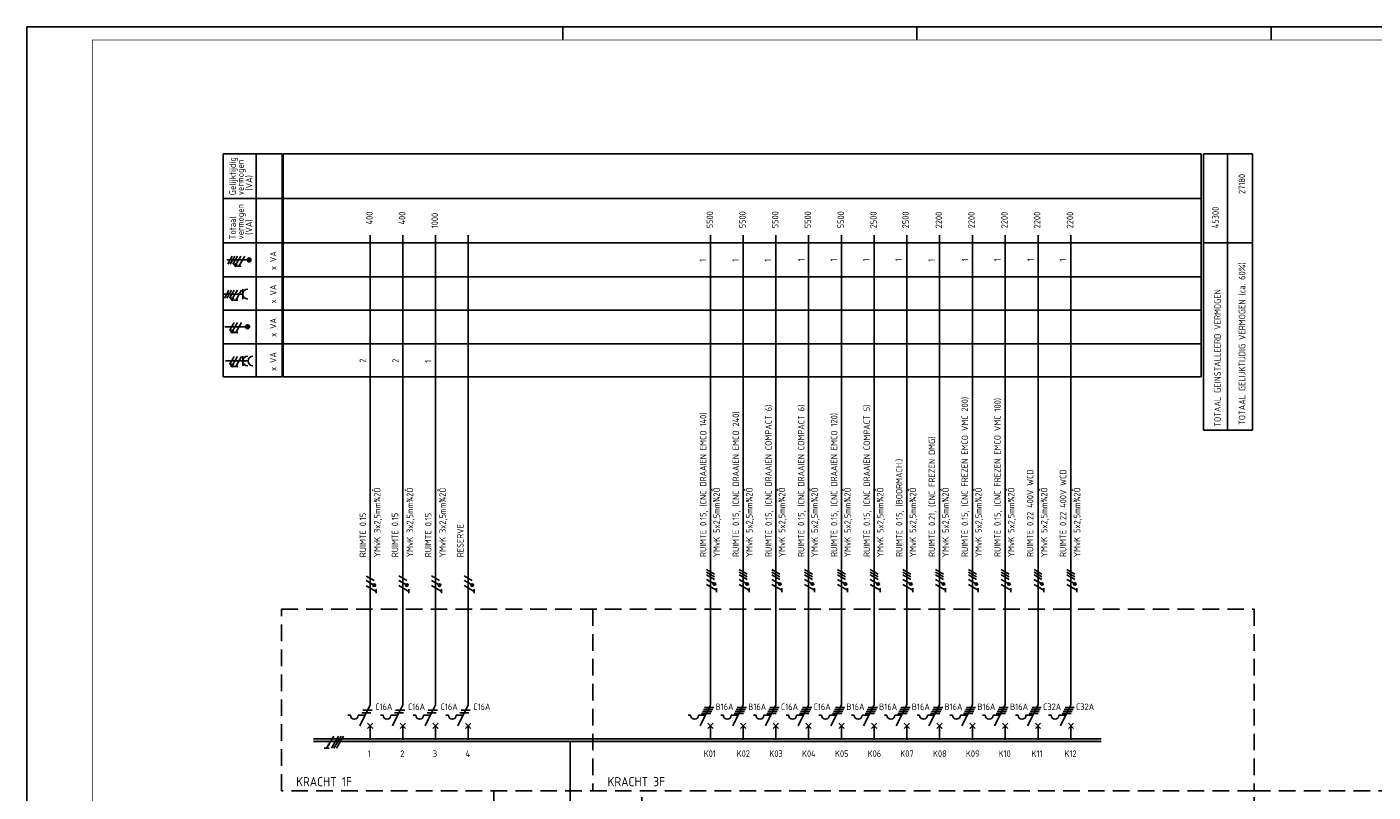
# Model space of a CAD drawing. Header units: millimetres. Extents: x 0 to 841, y 0 to 594.
# Tile 4 of 6: x 0 to 515, y 301 to 594. Entities that reach past the tile are written whole.
import ezdxf
from ezdxf.enums import TextEntityAlignment as Align

# ---------------------------------------------------------------- set-up
doc = ezdxf.new("R2010")
doc.units = ezdxf.units.MM
doc.linetypes.add('HIDDEN', pattern=[9.525, 6.35, -3.175])
doc.layers.get('0').update_dxf_attribs({"linetype": 'CONTINUOUS'})
for name, color, linetype in [('1', 7, 'CONTINUOUS'), ('40', 1, 'CONTINUOUS'), ('70', 1, 'CONTINUOUS'), ('71', 2, 'CONTINUOUS'), ('73', 4, 'CONTINUOUS'), ('EL$2B---_KADER', 4, 'CONTINUOUS'), ('LIJN018', 210, 'CONTINUOUS'), ('LIJN025', 10, 'CONTINUOUS'), ('LIJN035', 50, 'CONTINUOUS'), ('LIJN050', 90, 'CONTINUOUS'), ('TEKST25', 10, 'CONTINUOUS'), ('TEKST35', 50, 'CONTINUOUS'), ('TEKST50', 90, 'CONTINUOUS')]:
    doc.layers.add(name, color=color, linetype=linetype)
doc.styles.add('5_0', font='iso.shx')
doc.styles.add('ISO', font='ISO.SHX')
doc.styles.add('NEN', font='iso.shx')
doc.styles.add('ROMAND', font='romand')

# ---------------------------------------------------------------- blocks, each defined once
blk = doc.blocks.new('A1')
at = {"layer": 'LIJN025'}
for p, q in [((205, 589), (205, 594)), ((340.5, 589), (340.5, 594)), ((476, 589), (476, 594))]:
    blk.add_line(p, q, dxfattribs=at)
blk.add_lwpolyline([(0, 0), (0, 594), (841, 594), (841, 0)], close=True, dxfattribs=at)
at = {"layer": 'LIJN050', "const_width": 0.2}
blk.add_lwpolyline([(836, 5), (836, 589), (25, 589), (25, 5)], close=True, dxfattribs=at)
at = {"layer": 'TEKST25', "style": 'ROMAND', "width": 2.899115}
blk.add_attdef('STATUS', text='', height=2.5, dxfattribs=at).set_placement((795, 71.5), (834, 71.5), align=Align.FIT)
at = {"layer": 'TEKST25', "style": 'ISO'}
for tag, p in [('E', (796.25, 66)), ('NAAM-E', (807.75, 66)), ('DATUM-E', (826, 66)), ('D', (796.25, 61)), ('NAAM-D', (807.75, 61)), ('DATUM-D', (826, 61)), ('C', (796.25, 56)), ('NAAM-C', (807.75, 56)), ('DATUM-C', (826, 56)), ('B', (796.25, 51)), ('NAAM-B', (807.75, 51)), ('DATUM-B', (826, 51)), ('A', (796.25, 46)), ('NAAM-A', (807.75, 46)), ('DATUM-A', (826, 46))]:
    blk.add_attdef(tag, text='', height=2.5, dxfattribs=at).set_placement(p, align=Align.CENTER)
for tag, p in [('DATUM', (673.75, 36.25)), ('SCHAAL', (709, 36.25)), ('GETEKEND', (739.25, 36.25)), ('GECONTOL.', (774, 36.25)), ('FORMAAT', (804.25, 28.25))]:
    blk.add_attdef(tag, p, '', height=2.5, dxfattribs=at)
at = {"layer": 'TEKST35', "style": 'ISO'}
for tag, p in [('PROJECT', (675.5, 72.5)), ('PLAATS', (675.5, 63.5)), ('INSTALLATIE-REGEL1', (675.5, 52.5)), ('INSTALLATIE-REGEL2', (675.5, 43.5))]:
    blk.add_attdef(tag, p, '', height=4, dxfattribs=at)
blk.add_attdef('PROJ.NR.', text='', height=4, dxfattribs=at).set_placement((822, 23), align=Align.CENTER)
at = {"layer": 'TEKST50', "style": 'ISO'}
blk.add_attdef('FILE-NAAM', text='', height=5, dxfattribs=at).set_placement((814.5, 7.5), align=Align.CENTER)
blk = doc.blocks.new('TTOTVERM')
at = {"layer": '40', "style": 'NEN'}
for s, p in [('TOTAAL GELIJKTIJDIG VERMOGEN (ca. 60%)', (15.91, -76.18)), ('TOTAAL GEINSTALLEERD VERMOGEN', (6.52, -81.68))]:
    blk.add_text(s, height=2.5, rotation=90, dxfattribs=at).set_placement(p, align=Align.CENTER)

msp = doc.modelspace()

# ---------------------------------------------------------------- linework, layer by layer
at = {"color": 10}
for p, q in [((117.37, 322.87), (114.66, 318.18)), ((119.24, 322.87), (116.53, 318.18)), ((120.18, 322.87), (117.47, 318.18)), ((120.18, 322.87), (117.47, 318.18)), ((121.12, 322.87), (118.41, 318.18)), ((115.6, 318.18), (113.72, 318.18))]:
    msp.add_line(p, q, dxfattribs=at)
msp.add_line((120.18, 322.87), (117.47, 318.18))
at = {"color": 10, "const_width": 0.469}
msp.add_lwpolyline([(115.67, 319.47, 1), (115.27, 319.7, 1)], format="xyb", close=True, dxfattribs=at)
at = {"layer": '1', "color": 1}
for p, q in [((78.57, 506.37), (76.82, 503.34)), ((79.57, 506.37), (77.82, 503.34)), ((80.57, 506.37), (78.82, 503.34)), ((81.82, 506.37), (80.1, 503.38)), ((83.32, 506.37), (81.14, 502.58)), ((77.3, 493.37), (75.55, 490.34)), ((78.3, 493.37), (76.55, 490.34)), ((79.3, 493.37), (77.55, 490.34)), ((80.55, 493.37), (78.83, 490.38)), ((82.05, 493.37), (79.87, 489.58)), ((79.3, 480.97), (77.55, 477.94)), ((80.55, 480.97), (78.83, 477.98)), ((82.05, 480.97), (79.87, 477.18)), ((79.3, 467.97), (77.55, 464.94)), ((80.55, 467.97), (78.83, 464.98)), ((82.05, 467.97), (79.87, 464.18)), ((263.06, 384.75), (260.03, 386.5)), ((275.56, 384.75), (272.53, 386.5)), ((288.06, 384.75), (285.03, 386.5)), ((300.56, 384.75), (297.53, 386.5)), ((313.16, 384.75), (310.13, 386.5)), ((325.66, 384.75), (322.63, 386.5)), ((338.16, 384.75), (335.13, 386.5)), ((350.66, 384.75), (347.63, 386.5)), ((363.26, 384.75), (360.23, 386.5)), ((375.76, 384.75), (372.73, 386.5)), ((388.36, 384.75), (385.33, 386.5)), ((400.96, 384.75), (397.93, 386.5)), ((132.79, 380.58), (129.8, 382.3)), ((132.87, 382.3), (129.83, 384.05)), ((145.29, 380.62), (142.3, 382.35)), ((145.37, 382.35), (142.33, 384.1)), ((157.79, 380.62), (154.8, 382.35)), ((157.87, 382.35), (154.83, 384.1)), ((170.29, 380.62), (167.3, 382.35)), ((170.37, 382.35), (167.33, 384.1)), ((262.98, 381.02), (260, 382.75)), ((263.06, 383.75), (260.03, 385.5)), ((263.06, 382.75), (260.03, 384.5)), ((275.48, 381.02), (272.5, 382.75)), ((275.56, 383.75), (272.53, 385.5)), ((275.56, 382.75), (272.53, 384.5)), ((287.98, 381.02), (285, 382.75)), ((288.06, 383.75), (285.03, 385.5)), ((288.06, 382.75), (285.03, 384.5)), ((300.48, 381.02), (297.5, 382.75)), ((300.56, 383.75), (297.53, 385.5)), ((300.56, 382.75), (297.53, 384.5)), ((313.08, 381.02), (310.1, 382.75)), ((313.16, 383.75), (310.13, 385.5)), ((313.16, 382.75), (310.13, 384.5)), ((325.58, 381.02), (322.6, 382.75)), ((325.66, 383.75), (322.63, 385.5)), ((325.66, 382.75), (322.63, 384.5)), ((338.08, 381.02), (335.1, 382.75)), ((338.16, 383.75), (335.13, 385.5)), ((338.16, 382.75), (335.13, 384.5)), ((350.58, 381.02), (347.6, 382.75)), ((350.66, 383.75), (347.63, 385.5)), ((350.66, 382.75), (347.63, 384.5)), ((363.18, 381.02), (360.2, 382.75)), ((363.26, 383.75), (360.23, 385.5)), ((363.26, 382.75), (360.23, 384.5)), ((375.68, 381.02), (372.7, 382.75)), ((375.76, 383.75), (372.73, 385.5)), ((375.76, 382.75), (372.73, 384.5)), ((388.28, 381.02), (385.3, 382.75)), ((388.36, 383.75), (385.33, 385.5)), ((388.36, 382.75), (385.33, 384.5)), ((400.88, 381.02), (397.9, 382.75)), ((400.96, 383.75), (397.93, 385.5)), ((400.96, 382.75), (397.93, 384.5)), ((133.62, 378.14), (129.83, 380.33)), ((146.12, 378.19), (142.33, 380.37)), ((158.62, 378.19), (154.83, 380.37)), ((171.12, 378.19), (167.33, 380.37)), ((263.81, 378.59), (260.02, 380.77)), ((276.31, 378.59), (272.52, 380.77)), ((288.81, 378.59), (285.02, 380.77)), ((301.31, 378.59), (297.52, 380.77)), ((313.91, 378.59), (310.12, 380.77)), ((326.41, 378.59), (322.62, 380.77)), ((338.91, 378.59), (335.12, 380.77)), ((351.41, 378.59), (347.62, 380.77)), ((364.01, 378.59), (360.22, 380.77)), ((376.51, 378.59), (372.72, 380.77)), ((389.11, 378.59), (385.32, 380.77)), ((401.71, 378.59), (397.92, 380.77))]:
    msp.add_line(p, q, dxfattribs=at)
at = {"layer": '1', "color": 2}
for p, q in [((127.33, 326.79), (131.35, 334.82)), ((139.83, 326.79), (143.85, 334.82)), ((152.33, 326.79), (156.35, 334.82)), ((164.83, 326.79), (168.85, 334.82)), ((257.53, 326.79), (261.55, 334.82)), ((270.03, 326.79), (274.05, 334.82)), ((282.53, 326.79), (286.55, 334.82)), ((295.03, 326.79), (299.05, 334.82)), ((307.63, 326.79), (311.65, 334.82)), ((320.13, 326.79), (324.15, 334.82)), ((332.63, 326.79), (336.65, 334.82)), ((345.13, 326.79), (349.15, 334.82)), ((357.73, 326.79), (361.75, 334.82)), ((370.23, 326.79), (374.25, 334.82)), ((382.83, 326.79), (386.85, 334.82)), ((395.43, 326.79), (399.45, 334.82)), ((122.75, 330.79), (123.75, 330.79)), ((126.75, 330.79), (129.33, 330.79)), ((135.25, 330.79), (136.25, 330.79)), ((139.25, 330.79), (141.83, 330.79)), ((147.75, 330.79), (148.75, 330.79)), ((151.75, 330.79), (154.33, 330.79)), ((160.25, 330.79), (161.25, 330.79)), ((164.25, 330.79), (166.83, 330.79)), ((252.95, 330.79), (253.95, 330.79)), ((256.95, 330.79), (259.53, 330.79)), ((265.45, 330.79), (266.45, 330.79)), ((269.45, 330.79), (272.03, 330.79)), ((277.95, 330.79), (278.95, 330.79)), ((281.95, 330.79), (284.53, 330.79)), ((290.45, 330.79), (291.45, 330.79)), ((294.45, 330.79), (297.03, 330.79)), ((303.05, 330.79), (304.05, 330.79)), ((307.05, 330.79), (309.63, 330.79)), ((315.55, 330.79), (316.55, 330.79)), ((319.55, 330.79), (322.13, 330.79)), ((328.05, 330.79), (329.05, 330.79)), ((332.05, 330.79), (334.63, 330.79)), ((340.55, 330.79), (341.55, 330.79)), ((344.55, 330.79), (347.13, 330.79)), ((353.15, 330.79), (354.15, 330.79)), ((357.15, 330.79), (359.73, 330.79)), ((365.65, 330.79), (366.65, 330.79)), ((369.65, 330.79), (372.23, 330.79)), ((378.25, 330.79), (379.25, 330.79)), ((382.25, 330.79), (384.83, 330.79)), ((390.85, 330.79), (391.85, 330.79)), ((394.85, 330.79), (397.43, 330.79))]:
    msp.add_line(p, q, dxfattribs=at)
at = {"layer": '1', "color": 1}
for centre in [(79.85, 502.95), (78.58, 489.95), (78.58, 477.55), (78.58, 464.55), (263.06, 381), (275.56, 381), (288.06, 381), (300.56, 381), (313.16, 381), (325.66, 381), (338.16, 381), (350.66, 381), (363.26, 381), (375.76, 381), (388.36, 381), (400.96, 381), (132.87, 380.55), (145.37, 380.6), (157.87, 380.6), (170.37, 380.6)]:
    msp.add_circle(centre, 0.5, dxfattribs=at)
at = {"layer": '1', "color": 2}
for centre in [(125.25, 330.79), (137.75, 330.79), (150.25, 330.79), (162.75, 330.79), (255.45, 330.79), (267.95, 330.79), (280.45, 330.79), (292.95, 330.79), (305.55, 330.79), (318.05, 330.79), (330.55, 330.79), (343.05, 330.79), (355.65, 330.79), (368.15, 330.79), (380.75, 330.79), (393.35, 330.79)]:
    msp.add_arc(centre, 1.5, 180, 0, dxfattribs=at)
at = {"layer": '70'}
for p, q in [((81.91, 502.58), (80.36, 502.58)), ((80.64, 489.58), (79.09, 489.58)), ((80.64, 477.18), (79.09, 477.18)), ((80.64, 464.18), (79.09, 464.18)), ((133.61, 377.43), (133.61, 378.98)), ((146.11, 377.47), (146.11, 379.03)), ((158.61, 377.47), (158.61, 379.03)), ((171.11, 377.47), (171.11, 379.03)), ((263.8, 377.87), (263.8, 379.43)), ((276.3, 377.87), (276.3, 379.43)), ((288.8, 377.87), (288.8, 379.43)), ((301.3, 377.87), (301.3, 379.43)), ((313.9, 377.87), (313.9, 379.43)), ((326.4, 377.87), (326.4, 379.43)), ((338.9, 377.87), (338.9, 379.43)), ((351.4, 377.87), (351.4, 379.43)), ((364, 377.87), (364, 379.43)), ((376.5, 377.87), (376.5, 379.43)), ((389.1, 377.87), (389.1, 379.43)), ((401.7, 377.87), (401.7, 379.43)), ((128.08, 331.79), (131.58, 331.79)), ((128.58, 332.79), (132.08, 332.79)), ((140.58, 331.79), (144.08, 331.79)), ((141.08, 332.79), (144.58, 332.79)), ((153.08, 331.79), (156.58, 331.79)), ((153.58, 332.79), (157.08, 332.79)), ((165.58, 331.79), (169.08, 331.79)), ((166.08, 332.79), (169.58, 332.79)), ((258.15, 331.54), (261.65, 331.54)), ((258.53, 332.29), (262.03, 332.29)), ((258.9, 333.04), (262.4, 333.04)), ((259.28, 333.79), (262.78, 333.79)), ((270.65, 331.54), (274.15, 331.54)), ((271.03, 332.29), (274.53, 332.29)), ((271.4, 333.04), (274.9, 333.04)), ((271.78, 333.79), (275.28, 333.79)), ((283.15, 331.54), (286.65, 331.54)), ((283.53, 332.29), (287.03, 332.29)), ((283.9, 333.04), (287.4, 333.04)), ((284.28, 333.79), (287.78, 333.79)), ((295.65, 331.54), (299.15, 331.54)), ((296.03, 332.29), (299.53, 332.29)), ((296.4, 333.04), (299.9, 333.04)), ((296.78, 333.79), (300.28, 333.79)), ((308.25, 331.54), (311.75, 331.54)), ((308.63, 332.29), (312.13, 332.29)), ((309, 333.04), (312.5, 333.04)), ((309.38, 333.79), (312.88, 333.79)), ((320.75, 331.54), (324.25, 331.54)), ((321.13, 332.29), (324.63, 332.29)), ((321.5, 333.04), (325, 333.04)), ((321.88, 333.79), (325.38, 333.79)), ((333.25, 331.54), (336.75, 331.54)), ((333.63, 332.29), (337.13, 332.29)), ((334, 333.04), (337.5, 333.04)), ((334.38, 333.79), (337.88, 333.79)), ((345.75, 331.54), (349.25, 331.54)), ((346.13, 332.29), (349.63, 332.29)), ((346.5, 333.04), (350, 333.04)), ((346.88, 333.79), (350.38, 333.79)), ((358.35, 331.54), (361.85, 331.54)), ((358.73, 332.29), (362.23, 332.29)), ((359.1, 333.04), (362.6, 333.04)), ((359.48, 333.79), (362.98, 333.79)), ((370.85, 331.54), (374.35, 331.54)), ((371.23, 332.29), (374.73, 332.29)), ((371.6, 333.04), (375.1, 333.04)), ((371.98, 333.79), (375.48, 333.79)), ((383.45, 331.54), (386.95, 331.54)), ((383.83, 332.29), (387.33, 332.29)), ((384.2, 333.04), (387.7, 333.04)), ((384.58, 333.79), (388.08, 333.79)), ((396.05, 331.54), (399.55, 331.54)), ((396.43, 332.29), (399.93, 332.29)), ((396.8, 333.04), (400.3, 333.04)), ((397.18, 333.79), (400.68, 333.79))]:
    msp.add_line(p, q, dxfattribs=at)
at = {"layer": '70', "const_width": 0.5}
for points in [[(79.6, 502.95, 1), (80.1, 502.95, 1)], [(78.33, 489.95, 1), (78.83, 489.95, 1)], [(78.33, 477.55, 1), (78.83, 477.55, 1)], [(78.33, 464.55, 1), (78.83, 464.55, 1)], [(263.06, 381.25, 1), (263.06, 380.75, 1)], [(275.56, 381.25, 1), (275.56, 380.75, 1)], [(288.06, 381.25, 1), (288.06, 380.75, 1)], [(300.56, 381.25, 1), (300.56, 380.75, 1)], [(313.16, 381.25, 1), (313.16, 380.75, 1)], [(325.66, 381.25, 1), (325.66, 380.75, 1)], [(338.16, 381.25, 1), (338.16, 380.75, 1)], [(350.66, 381.25, 1), (350.66, 380.75, 1)], [(363.26, 381.25, 1), (363.26, 380.75, 1)], [(375.76, 381.25, 1), (375.76, 380.75, 1)], [(388.36, 381.25, 1), (388.36, 380.75, 1)], [(400.96, 381.25, 1), (400.96, 380.75, 1)], [(132.87, 380.8, 1), (132.87, 380.3, 1)], [(145.37, 380.85, 1), (145.37, 380.35, 1)], [(157.87, 380.85, 1), (157.87, 380.35, 1)], [(170.37, 380.85, 1), (170.37, 380.35, 1)]]:
    msp.add_lwpolyline(points, format="xyb", close=True, dxfattribs=at)
at = {"layer": '71'}
for p, q in [((75.51, 491.85), (82.6, 491.85)), ((82.6, 489.97), (82.6, 493.73)), ((76, 466.27), (84.6, 466.27)), ((82.6, 464.39), (82.6, 468.15)), ((130.35, 325.79), (132.35, 327.79)), ((132.35, 325.79), (130.35, 327.79)), ((142.85, 325.79), (144.85, 327.79)), ((144.85, 325.79), (142.85, 327.79)), ((155.35, 325.79), (157.35, 327.79)), ((157.35, 325.79), (155.35, 327.79)), ((169.85, 325.79), (167.85, 327.79)), ((167.85, 325.79), (169.85, 327.79)), ((262.55, 325.79), (260.55, 327.79)), ((260.55, 325.79), (262.55, 327.79)), ((273.05, 325.79), (275.05, 327.79)), ((275.05, 325.79), (273.05, 327.79)), ((285.55, 325.79), (287.55, 327.79)), ((287.55, 325.79), (285.55, 327.79)), ((298.05, 325.79), (300.05, 327.79)), ((300.05, 325.79), (298.05, 327.79)), ((310.65, 325.79), (312.65, 327.79)), ((312.65, 325.79), (310.65, 327.79)), ((323.15, 325.79), (325.15, 327.79)), ((325.15, 325.79), (323.15, 327.79)), ((335.65, 325.79), (337.65, 327.79)), ((337.65, 325.79), (335.65, 327.79)), ((348.15, 325.79), (350.15, 327.79)), ((350.15, 325.79), (348.15, 327.79)), ((362.75, 325.79), (360.75, 327.79)), ((360.75, 325.79), (362.75, 327.79)), ((373.25, 325.79), (375.25, 327.79)), ((375.25, 325.79), (373.25, 327.79)), ((387.85, 325.79), (385.85, 327.79)), ((385.85, 325.79), (387.85, 327.79)), ((398.45, 325.79), (400.45, 327.79)), ((400.45, 325.79), (398.45, 327.79))]:
    msp.add_line(p, q, dxfattribs=at)
for centre, radius in [((85, 504.93), 0.75), ((85, 504.93), 0.5), ((85, 504.93), 0.25), ((84.43, 479.36), 0.75), ((84.43, 479.36), 0.5), ((84.43, 479.36), 0.25)]:
    msp.add_circle(centre, radius, dxfattribs=at)
for centre in [(84.48, 491.85), (84.48, 466.27), (86.48, 466.27)]:
    msp.add_arc(centre, 1.88, 90, 270, dxfattribs=at)
at = {"layer": '73'}
for p, q in [((109.62, 321.8), (410.98, 321.8)), ((109.62, 320.8), (410.98, 320.8))]:
    msp.add_line(p, q, dxfattribs=at)
msp.add_solid([(410.98, 320.8), (410.98, 321.8), (109.62, 320.8), (109.62, 321.8)], dxfattribs=at)
at = {"layer": 'LIJN018', "color": 9, "linetype": 'Continuous'}
for p, q in [((98.01, 545.43), (449.25, 545.43)), ((98.01, 460.19), (98.01, 545.43)), ((98.01, 528.43), (449.25, 528.43)), ((98.01, 511.47), (449.25, 511.47)), ((98.01, 498.47), (449.25, 498.47)), ((98.01, 485.69), (449.25, 485.69)), ((98.01, 472.89), (449.25, 472.89)), ((98.01, 460.19), (449.25, 460.19))]:
    msp.add_line(p, q, dxfattribs=at)
at = {"layer": 'LIJN018', "color": 9}
msp.add_line((449.25, 460.19), (449.25, 545.43), dxfattribs=at)
at = {"layer": 'LIJN025', "linetype": 'Continuous'}
for p, q in [((75.03, 460.19), (75.03, 545.43)), ((75.03, 545.43), (97.71, 545.43)), ((87.71, 460.19), (87.71, 545.43)), ((97.71, 460.19), (97.71, 545.43)), ((450.13, 439.84), (450.13, 545.46)), ((450.13, 545.46), (468.92, 545.46)), ((459.29, 440.01), (459.29, 545.3)), ((468.92, 439.84), (468.92, 545.46)), ((75.03, 528.43), (97.71, 528.43)), ((75.03, 511.46), (97.71, 511.46)), ((450.13, 511.46), (468.92, 511.46)), ((75.03, 498.47), (97.71, 498.47)), ((75.03, 485.69), (97.71, 485.69)), ((75.03, 472.88), (97.71, 472.88)), ((75.03, 460.19), (97.71, 460.19)), ((450.13, 439.84), (468.92, 439.84))]:
    msp.add_line(p, q, dxfattribs=at)
at = {"layer": 'LIJN025', "linetype": 'HIDDEN'}
for p, q in [((97.35, 371.37), (469.49, 371.37)), ((97.35, 301.97), (97.35, 371.37)), ((216.5, 371.37), (216.5, 301.97)), ((469.49, 371.37), (469.49, 301.97)), ((469.49, 301.97), (97.35, 301.97)), ((178.59, 239.72), (178.59, 301.97)), ((235.28, 169.32), (235.28, 301.97)), ((469.49, 169.32), (469.49, 301.97)), ((469.49, 301.97), (569.49, 301.97))]:
    msp.add_line(p, q, dxfattribs=at)
at = {"layer": 'LIJN035'}
for p, q in [((131.35, 334.82), (131.35, 514.35)), ((143.85, 334.82), (143.85, 514.35)), ((156.35, 334.82), (156.35, 514.35)), ((168.85, 334.82), (168.85, 514.35)), ((261.55, 334.82), (261.55, 514.35)), ((274.05, 334.82), (274.05, 514.35)), ((286.55, 334.82), (286.55, 514.35)), ((299.05, 334.82), (299.05, 514.35)), ((311.65, 334.82), (311.65, 514.35)), ((324.15, 334.82), (324.15, 514.35)), ((336.65, 334.82), (336.65, 514.35)), ((349.15, 334.82), (349.15, 514.35)), ((361.75, 334.82), (361.75, 514.35)), ((374.25, 334.82), (374.25, 514.35)), ((386.85, 334.82), (386.85, 514.35)), ((399.45, 334.82), (399.45, 514.35)), ((84.5, 504.93), (76.43, 504.93)), ((83.93, 479.36), (75.73, 479.36)), ((131.35, 321.37), (131.35, 326.87)), ((143.85, 321.37), (143.85, 326.87)), ((156.35, 321.37), (156.35, 326.87)), ((168.85, 321.37), (168.85, 326.87)), ((261.55, 321.37), (261.55, 326.87)), ((274.05, 321.37), (274.05, 326.87)), ((286.55, 321.37), (286.55, 326.87)), ((299.05, 321.37), (299.05, 326.87)), ((311.65, 321.37), (311.65, 326.87)), ((324.15, 321.37), (324.15, 326.87)), ((336.65, 321.37), (336.65, 326.87)), ((349.15, 321.37), (349.15, 326.87)), ((361.75, 321.37), (361.75, 326.87)), ((374.25, 321.37), (374.25, 326.87)), ((386.85, 321.37), (386.85, 326.87)), ((399.45, 321.37), (399.45, 326.87))]:
    msp.add_line(p, q, dxfattribs=at)
at = {"layer": 'LIJN035', "color": 90}
msp.add_line((207.84, 289.1), (207.84, 320.87), dxfattribs=at)

# ---------------------------------------------------------------- block references
at = {"layer": 'EL$2B---_KADER'}
msp.add_blockref('A1', (0, 0), dxfattribs=at)
at = {"layer": 'LIJN025'}
msp.add_blockref('TTOTVERM', (450.25, 549.1), dxfattribs=at)

# ---------------------------------------------------------------- texts
at = {"layer": '40', "linetype": 'Continuous', "style": 'NEN'}
for s, p in [('Gelijktijdig', (79.96, 529.68)), ('vermogen', (82.96, 529.68)), ('(VA)', (86.21, 531.43)), ('vermogen', (82.96, 512.76)), ('Totaal', (79.96, 512.76)), ('(VA)', (86.21, 514.51)), ('x VA', (95.46, 501.02)), ('x VA', (95.46, 488.25)), ('x VA', (95.46, 475.46)), ('x VA', (95.46, 462.44))]:
    msp.add_text(s, height=2.5, rotation=90, dxfattribs=at).set_placement(p)
at = {"layer": '40', "style": 'NEN'}
for s, p in [('27180', (466.11, 533.96)), ('45300', (455.98, 521.14))]:
    msp.add_text(s, height=2.5, rotation=90, dxfattribs=at).set_placement(p, align=Align.CENTER)
for s, p in [(' 400', (132.28, 517)), (' 400', (144.78, 517)), ('1000', (157.28, 517)), ('5500', (262.53, 517)), ('5500', (275.03, 517)), ('5500', (287.53, 517)), ('5500', (300.03, 517)), ('5500', (312.63, 517)), ('2500', (325.13, 517)), ('2500', (337.43, 517)), ('2200', (350.13, 517)), ('2200', (362.63, 517)), ('2200', (375.23, 517)), ('2200', (387.73, 517)), ('2200', (400.33, 517)), ('1', (259.83, 504.2)), ('1', (272.33, 504.2)), ('1', (284.73, 504.2)), ('1', (297.58, 504.4)), ('1', (309.93, 504.3)), ('1', (322.33, 504.3)), ('1', (334.73, 504.3)), ('1', (347.33, 504.2)), ('1', (360.18, 504.4)), ('1', (372.53, 504.3)), ('1', (385.28, 504.4)), ('1', (397.63, 504.3)), ('2', (129.78, 465.6)), ('2', (142.28, 465.6)), ('1', (154.78, 465.6)), ('RUIMTE 0.15, (CNC FREZEN EMCO VMC 200)', (360.08, 391.32)), ('RUIMTE 0.15, (CNC FREZEN EMCO VMC 100)', (372.58, 391.32)), ('RUIMTE 0.15, (CNC DRAAIEN EMCO 140)', (259.98, 391.32)), ('RUIMTE 0.15, (CNC DRAAIEN EMCO 240)', (272.48, 391.32)), ('RUIMTE 0.15, (CNC DRAAIEN COMPACT 6)', (284.98, 391.32)), ('RUIMTE 0.15, (CNC DRAAIEN COMPACT 6)', (297.48, 391.32)), ('RUIMTE 0.15, (CNC DRAAIEN EMCO 120)', (310.08, 391.32)), ('RUIMTE 0.15, (CNC DRAAIEN COMPACT 5)', (322.58, 391.32)), ('RUIMTE 0.21, (CNC FREZEN DMG)', (347.48, 391.32)), ('RUIMTE 0.15, (BOORMACH.)', (334.98, 391.32)), ('RUIMTE 0.22 400V WCD', (385.08, 391.32)), ('RUIMTE 0.22 400V WCD', (397.68, 391.32)), (' YMvK 3x2,5mm¾2Ô', (135.28, 389.72)), (' YMvK 3x2,5mm¾2Ô', (147.78, 389.72)), (' YMvK 3x2,5mm¾2Ô', (160.28, 389.69)), (' YMvK 5x2,5mm¾2Ô', (265.13, 389.72)), (' YMvK 5x2,5mm¾2Ô', (277.63, 389.72)), (' YMvK 5x2,5mm¾2Ô', (290.13, 389.72)), (' YMvK 5x2,5mm¾2Ô', (302.63, 389.72)), (' YMvK 5x2,5mm¾2Ô', (315.23, 389.72)), (' YMvK 5x2,5mm¾2Ô', (327.73, 389.72)), (' YMvK 5x2,5mm¾2Ô', (340.23, 389.72)), (' YMvK 5x2,5mm¾2Ô', (352.73, 389.72)), (' YMvK 5x2,5mm¾2Ô', (365.33, 389.72)), (' YMvK 5x2,5mm¾2Ô', (377.83, 389.72)), (' YMvK 5x2,5mm¾2Ô', (390.43, 389.72)), (' YMvK 5x2,5mm¾2Ô', (403.03, 389.72)), ('RUIMTE 0.15', (129.78, 391.22)), ('RUIMTE 0.15', (142.08, 391.22)), ('RUIMTE 0.15', (154.78, 391.19)), ('RESERVE', (167.08, 391.22))]:
    msp.add_text(s, height=2.5, rotation=90, dxfattribs=at).set_placement(p)
for s, p in [('C16A', (133.26, 332.8)), ('C16A', (145.76, 332.8)), ('C16A', (158.26, 332.8)), ('C16A', (170.76, 332.8)), ('B16A', (263.46, 332.8)), ('B16A', (275.96, 332.8)), ('C16A', (288.46, 332.8)), ('C16A', (300.96, 332.8)), ('B16A', (313.56, 332.8)), ('B16A', (326.06, 332.8)), ('B16A', (338.56, 332.8)), ('B16A', (351.06, 332.8)), ('B16A', (363.66, 332.8)), ('B16A', (376.16, 332.8)), ('C32A', (388.76, 332.8)), ('C32A', (401.36, 332.8))]:
    msp.add_text(s, height=2.5, dxfattribs=at).set_placement(p)
at = {"layer": 'TEKST25', "style": '5_0'}
for s, p in [('1', (130.35, 314.87)), ('2', (142.85, 314.87)), ('3', (155.35, 314.87)), ('4', (167.85, 314.87)), ('K01', (258.95, 314.87)), ('K02', (271.55, 314.87)), ('K03', (284.05, 314.87)), ('K04', (296.55, 314.87)), ('K05', (309.15, 314.87)), ('K06', (321.65, 314.87)), ('K07', (334.15, 314.87)), ('K08', (346.65, 314.87)), ('K09', (359.25, 314.87)), ('K10', (371.75, 314.87)), ('K11', (384.35, 314.87)), ('K12', (396.95, 314.87))]:
    msp.add_text(s, height=2.5, dxfattribs=at).set_placement(p)
at = {"layer": 'TEKST35', "linetype": 'HIDDEN', "style": 'ISO'}
for s, p in [('KRACHT 1F', (103.02, 303.66)), ('KRACHT 3F', (222.17, 303.66))]:
    msp.add_text(s, height=3.5, dxfattribs=at).set_placement(p)

doc.saveas('drawing.dxf')
